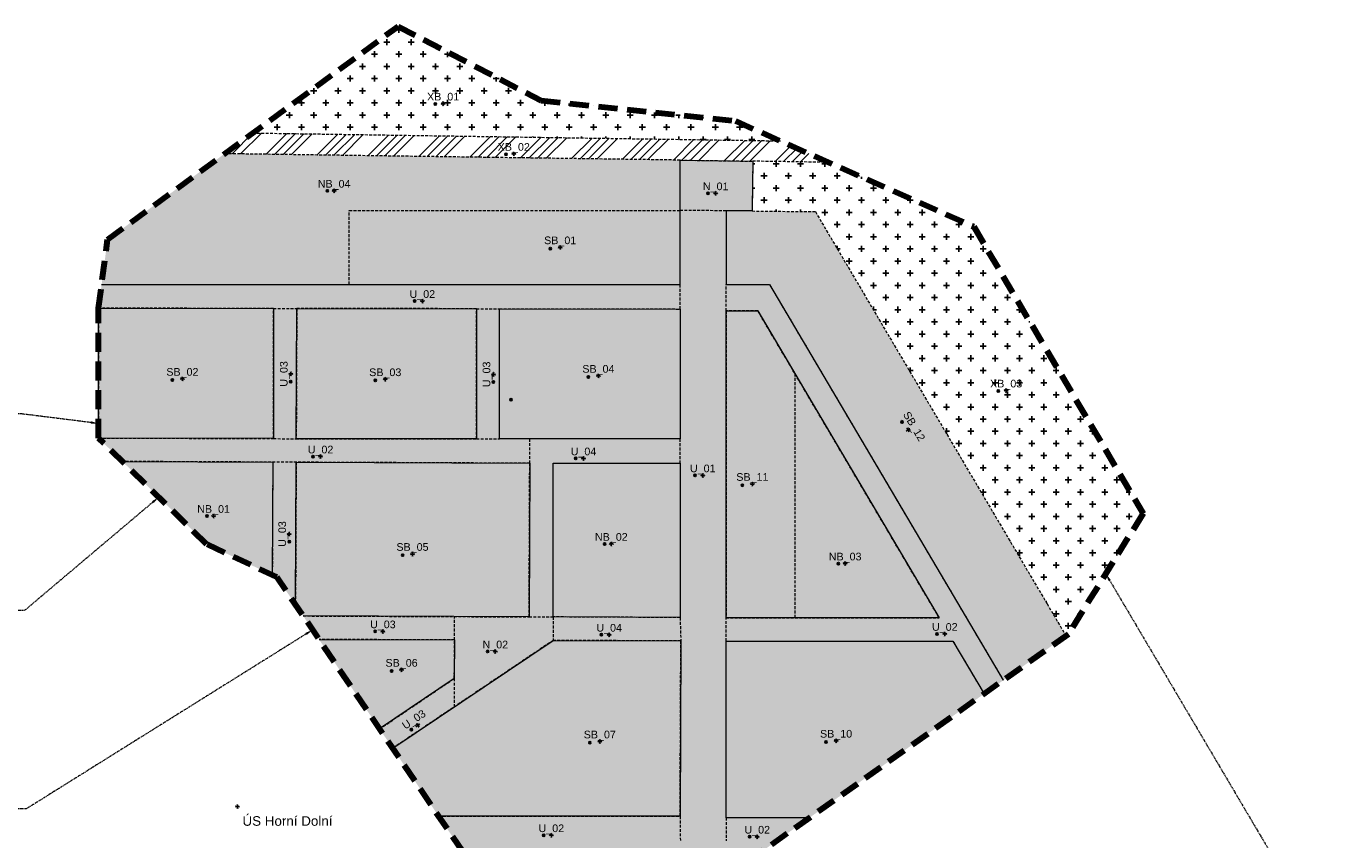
# Model space of a CAD drawing. Header units: metres. Extents: x -5 to 5163, y 1049 to 2798.
# Tile 5 of 22: x 1688 to 2376, y 1382 to 1807. Entities that reach past the tile are written whole.
import ezdxf
from ezdxf import colors
from ezdxf.entities.mleader import LeaderData, LeaderLine
from ezdxf.enums import TextEntityAlignment as Align
from ezdxf.math import Vec2, Vec3

# ---------------------------------------------------------------- set-up
doc = ezdxf.new("R2010")
doc.units = ezdxf.units.M
doc.linetypes.add('DASHED', pattern=[0.75, 0.5, -0.25])
doc.layers.add('000000_BL_Pomocna_netisk_DB', color=7, linetype='Continuous', plot=False)
for name, color, linetype, lineweight in [('101110_PL_Resene_uzemi', 6, 'DASHED', 200), ('200000_PL_Cast_uzemi', 80, 'DASHED', 5), ('202110_BL_Cast_uzemi_UP', 7, 'DASHED', 9), ('203110_BL_Cast_uzemi_SB', 7, 'DASHED', 9), ('204110_BL_Cast_uzemi_NB', 7, 'DASHED', 9), ('205110_BL_Cast_uzemi_XB', 7, 'DASHED', 9)]:
    doc.layers.add(name, color=color, linetype=linetype, lineweight=lineweight)
doc.layers.add('101111_BL_Resene_uzemi', color=9, linetype='Continuous')
doc.layers.add('201110_PL_Ulicni_cara', color=7, linetype='Continuous', lineweight=9, true_color=0xe90101)
doc.styles.get("Standard").update_dxf_attribs({"font": 'arial.ttf'})
doc.styles.add('style2', font='arial.ttf', dxfattribs={"height": 2})

# ---------------------------------------------------------------- blocks, each defined once
blk = doc.blocks.new('*U187')
at = {"layer": '000000_BL_Pomocna_netisk_DB'}
for p, q in [((143.3, 211.82), (142.1, 213.02)), ((142.1, 211.82), (143.3, 213.02)), ((-1, 0), (-0.72, 0.28)), ((1, 0), (-1, 0)), ((-1, 0), (-0.72, -0.28)), ((0, 1), (-0.29, 0.71)), ((0, 1), (0, -1)), ((0, 1), (0.28, 0.72)), ((1, 0), (0.72, 0.28)), ((1, 0), (0.72, -0.28)), ((0, -1), (-0.28, -0.72)), ((0, -1), (0.28, -0.72))]:
    blk.add_line(p, q, dxfattribs=at)
blk.add_circle((142.7, 212.42), 0.6, dxfattribs=at)
blk.add_attdef('DOK_NAZEV', (2.66, -10), '', height=5)
at = {"style": 'style2', "flags": 1}
blk.add_attdef('NAZEV_BLOK', (-77.58, -77.97), '', height=5, dxfattribs=at)
blk = doc.blocks.new('*U66')
at = {"layer": '000000_BL_Pomocna_netisk_DB'}
for p, q in [((-1, 0), (-0.72, 0.28)), ((1, 0), (-1, 0)), ((-1, 0), (-0.72, -0.28)), ((0, 1), (-0.29, 0.71)), ((0, 1), (0, -1)), ((0, 1), (0.28, 0.72)), ((1, 0), (0.72, 0.28)), ((1, 0), (0.72, -0.28)), ((-4.6, -1.2), (-5.8, 0)), ((-5.8, -1.2), (-4.6, 0)), ((0, -1), (-0.28, -0.72)), ((0, -1), (0.28, -0.72))]:
    blk.add_line(p, q, dxfattribs=at)
blk.add_circle((-5.2, -0.6), 0.6, dxfattribs=at)
at = {"style": 'style2'}
blk.add_attdef('OZNACENI', text='', height=4, dxfattribs=at).set_placement((0, 1.68), align=Align.CENTER)
at = {"style": 'style2', "flags": 1}
blk.add_attdef('NAZEV_BLOK', (-23.56, -29.29), '', height=5, dxfattribs=at)
blk = doc.blocks.new('*U67')
at = {"layer": '000000_BL_Pomocna_netisk_DB'}
for p, q in [((-4, 4.38), (-2.35, 3.96)), ((-3.38, 3.34), (-2.97, 4.99)), ((0.86, 0.51), (-0.86, -0.51)), ((-0.51, 0.86), (-0.61, 0.48)), ((0.51, -0.86), (-0.51, 0.86)), ((-0.51, 0.86), (-0.12, 0.76)), ((0.86, 0.51), (0.47, 0.61)), ((0.86, 0.51), (0.76, 0.13)), ((-0.86, -0.51), (-0.76, -0.13)), ((-0.86, -0.51), (-0.47, -0.61)), ((0.51, -0.86), (0.13, -0.76)), ((0.51, -0.86), (0.61, -0.47))]:
    blk.add_line(p, q, dxfattribs=at)
blk.add_circle((-3.17, 4.17), 0.6, dxfattribs=at)
at = {"style": 'style2'}
blk.add_attdef('OZNACENI', text='', height=4, rotation=300.72474, dxfattribs=at).set_placement((1.45, 0.86), align=Align.CENTER)
at = {"style": 'style2', "flags": 1}
blk.add_attdef('NAZEV_BLOK', (-30.63, -29.29), '', height=5, dxfattribs=at)
blk = doc.blocks.new('*U65')
at = {"layer": '000000_BL_Pomocna_netisk_DB'}
for p, q in [((-2.91, -0.59), (-4.11, 0.61)), ((-4.11, -0.59), (-2.91, 0.61)), ((-1, 0), (-0.72, 0.28)), ((1, 0), (-1, 0)), ((-1, 0), (-0.72, -0.28)), ((0, 1), (-0.29, 0.71)), ((0, 1), (0, -1)), ((0, 1), (0.28, 0.72)), ((1, 0), (0.72, 0.28)), ((1, 0), (0.72, -0.28)), ((0, -1), (-0.28, -0.72)), ((0, -1), (0.28, -0.72))]:
    blk.add_line(p, q, dxfattribs=at)
blk.add_circle((-3.51, 0.01), 0.6, dxfattribs=at)
at = {"style": 'style2'}
blk.add_attdef('OZNACENI', text='', height=4, dxfattribs=at).set_placement((0, 1.68), align=Align.CENTER)
at = {"style": 'style2', "flags": 1}
blk.add_attdef('NAZEV_BLOK', (-24.94, -16.19), '', height=5, dxfattribs=at)
blk = doc.blocks.new('*U64')
at = {"layer": '000000_BL_Pomocna_netisk_DB'}
for p, q in [((-3.51, -0.78), (-4.71, 0.42)), ((-4.71, -0.78), (-3.51, 0.42)), ((-1, 0), (-0.72, 0.28)), ((1, 0), (-1, 0)), ((-1, 0), (-0.72, -0.28)), ((0, 1), (-0.29, 0.71)), ((0, 1), (0, -1)), ((0, 1), (0.28, 0.72)), ((1, 0), (0.72, 0.28)), ((1, 0), (0.72, -0.28)), ((0, -1), (-0.28, -0.72)), ((0, -1), (0.28, -0.72))]:
    blk.add_line(p, q, dxfattribs=at)
blk.add_circle((-4.11, -0.18), 0.6, dxfattribs=at)
at = {"style": 'style2'}
blk.add_attdef('OZNACENI', text='', height=4, dxfattribs=at).set_placement((0, 1.68), align=Align.CENTER)
at = {"style": 'style2', "flags": 1}
for tag, p in [('PODTYP', (-27.03, -17.38)), ('NAZEV_BLOK', (-27.35, -25.13))]:
    blk.add_attdef(tag, p, '', height=5, dxfattribs=at)
blk = doc.blocks.new('*U70')
at = {"layer": '000000_BL_Pomocna_netisk_DB'}
for p, q in [((-3.41, -0.57), (-4.61, 0.63)), ((-4.61, -0.57), (-3.41, 0.63)), ((-1, 0), (-0.72, 0.28)), ((1, 0), (-1, 0)), ((-1, 0), (-0.72, -0.28)), ((0, 1), (-0.29, 0.71)), ((0, 1), (0, -1)), ((0, 1), (0.28, 0.72)), ((1, 0), (0.72, 0.28)), ((1, 0), (0.72, -0.28)), ((0, -1), (-0.28, -0.72)), ((0, -1), (0.28, -0.72))]:
    blk.add_line(p, q, dxfattribs=at)
blk.add_circle((-4.01, 0.03), 0.6, dxfattribs=at)
at = {"style": 'style2'}
blk.add_attdef('OZNACENI', text='', height=4, dxfattribs=at).set_placement((0, 1.68), align=Align.CENTER)
at = {"style": 'style2', "flags": 1}
for tag, p in [('DRUH_UP', (-17.24, -21.19)), ('DRUH_INFO', (-18.09, -32.86)), ('NAZEV_BLOK', (-18.19, -42.23))]:
    blk.add_attdef(tag, p, '', height=5, dxfattribs=at)
blk = doc.blocks.new('*U71')
at = {"layer": '000000_BL_Pomocna_netisk_DB'}
for p, q in [((-1, 0), (-0.72, 0.28)), ((-1, 0), (1, 0)), ((-1, 0), (-0.71, -0.29)), ((0, 1), (-0.28, 0.72)), ((0, 1), (0, -1)), ((0, 1), (0.28, 0.72)), ((1, 0), (0.72, 0.28)), ((0.57, -3.41), (-0.63, -4.61)), ((0.57, -4.61), (-0.63, -3.41)), ((0, -1), (-0.28, -0.72)), ((0, -1), (0.28, -0.72)), ((1, 0), (0.72, -0.28))]:
    blk.add_line(p, q, dxfattribs=at)
blk.add_circle((-0.03, -4.01), 0.6, dxfattribs=at)
at = {"style": 'style2'}
blk.add_attdef('OZNACENI', text='', height=4, rotation=89.9196, dxfattribs=at).set_placement((-1.68, 0), align=Align.CENTER)
at = {"style": 'style2', "flags": 1}
for tag, p in [('DRUH_UP', (-18.48, -33.69)), ('DRUH_INFO', (-19.32, -45.36)), ('NAZEV_BLOK', (-19.42, -54.73))]:
    blk.add_attdef(tag, p, '', height=5, dxfattribs=at)
blk = doc.blocks.new('*U72')
at = {"layer": '000000_BL_Pomocna_netisk_DB'}
for p, q in [((-4.61, -0.55), (-3.4, 0.64)), ((-3.41, -0.56), (-4.6, 0.65)), ((-1, 0), (-0.72, 0.29)), ((1, 0), (-1, 0)), ((-1, 0), (-0.72, -0.28)), ((0, 1), (-0.29, 0.72)), ((0, 1), (0, -1)), ((0, 1), (0.29, 0.72)), ((1, 0), (0.72, 0.28)), ((0, -1), (-0.28, -0.72)), ((0, -1), (0.28, -0.72)), ((1, 0), (0.72, -0.28))]:
    blk.add_line(p, q, dxfattribs=at)
blk.add_circle((-4.01, 0.05), 0.6, dxfattribs=at)
at = {"style": 'style2'}
blk.add_attdef('OZNACENI', text='', height=4, rotation=359.75904, dxfattribs=at).set_placement((0.01, 1.68), align=Align.CENTER)
at = {"style": 'style2', "flags": 1}
for tag, p in [('DRUH_UP', (-18.48, -33.69)), ('DRUH_INFO', (-19.32, -45.36)), ('NAZEV_BLOK', (-19.42, -54.73))]:
    blk.add_attdef(tag, p, '', height=5, dxfattribs=at)
blk = doc.blocks.new('*U73')
at = {"layer": '000000_BL_Pomocna_netisk_DB'}
for p, q in [((0.83, 0.56), (-0.83, -0.56)), ((-0.56, 0.83), (-0.64, 0.43)), ((-0.56, 0.83), (0.56, -0.83)), ((-0.56, 0.83), (-0.17, 0.76)), ((0.83, 0.56), (0.44, 0.64)), ((0.83, 0.56), (0.76, 0.17)), ((-2.51, -2.37), (-4.18, -2.04)), ((-3.51, -3.04), (-3.18, -1.37)), ((-0.83, -0.56), (-0.76, -0.16)), ((-0.83, -0.56), (-0.44, -0.64)), ((0.56, -0.83), (0.17, -0.76)), ((0.56, -0.83), (0.64, -0.44))]:
    blk.add_line(p, q, dxfattribs=at)
blk.add_circle((-3.34, -2.21), 0.6, dxfattribs=at)
at = {"style": 'style2'}
blk.add_attdef('OZNACENI', text='', height=4, rotation=33.8088, dxfattribs=at).set_placement((-0.94, 1.4), align=Align.CENTER)
at = {"style": 'style2', "flags": 1}
for tag, p in [('DRUH_UP', (-18.48, -33.69)), ('DRUH_INFO', (-19.32, -45.36)), ('NAZEV_BLOK', (-19.42, -54.73))]:
    blk.add_attdef(tag, p, '', height=5, dxfattribs=at)

msp = doc.modelspace()

# ---------------------------------------------------------------- hatches: boundary and pattern name
at = {"true_color": 0x136734}
h = msp.add_hatch(dxfattribs=at)
h.set_pattern_fill('CROSS', color=116)
h.set_pattern_definition([(0, (728313.993, 1042855.47), (6.35, 6.35), [3.175, -9.525]), (90, (728315.5805, 1042853.8823), (-6.35, 6.35), [3.175, -9.525])])
h.paths.add_polyline_path([(1881.54, 1806.6), (1805.73, 1750.94), (2080.99, 1746.81), (2057.51, 1757.24), (1956.2, 1767.92)])
h.paths.add_polyline_path([(2181.82, 1702.03), (2106.2, 1735.62), (2066.6, 1736.21), (2066.21, 1710.35), (2099.22, 1709.86), (2220.08, 1505.18), (2229.97, 1488.43), (2231.21, 1489.32), (2270.21, 1552.33)])
at = {"true_color": 0x000000}
h = msp.add_hatch(dxfattribs=at)
h.set_pattern_fill('ANSI34', color=18)
h.set_pattern_definition([(45, (728313.993, 1042855.47), (-13.47038418, 13.47038418), []), (45, (728318.483, 1042855.47), (-13.47038418, 13.47038418), []), (45, (728322.973, 1042855.47), (-13.47038418, 13.47038418), []), (45, (728327.463, 1042855.47), (-13.47038418, 13.47038418), [])])
h.paths.add_polyline_path([(2080.99, 1746.81), (1805.73, 1750.94), (1791, 1740.12), (2028.63, 1736.78), (2066.6, 1736.21), (2106.2, 1735.62)])
at = {"true_color": 0xb1b2b4}
h = msp.add_hatch(color=253, dxfattribs=at)
h.dxf.hatch_style = 1
h.paths.add_polyline_path([(2075.29, 1671.86), (2052.63, 1671.86), (2052.63, 1658.03), (2069.2, 1658.03), (2163.78, 1497.85), (2052.63, 1497.85), (2052.63, 1485.65), (2170.99, 1485.65), (2187.25, 1458.11), (2197.24, 1465.2)])
h.paths.add_polyline_path([(2052.63, 1658.03), (2052.63, 1671.86), (2052.63, 1710.35), (2028.63, 1710.45), (2028.63, 1671.86), (2028.63, 1659.04), (2028.63, 1591.23), (2028.63, 1578.47), (2028.63, 1497.95), (2029.02, 1485.75), (2028.63, 1394.26), (2028.79, 1381.53), (2028.63, 1345.53), (2052.63, 1362.56), (2052.63, 1381.32), (2052.63, 1393.45), (2052.63, 1485.65), (2052.63, 1497.85)])
h.paths.add_polyline_path([(2066.6, 1736.21), (2028.63, 1736.78), (2028.63, 1710.45), (2052.63, 1710.35), (2066.21, 1710.35)])
h.paths.add_polyline_path([(2028.63, 1671.86), (1726.85, 1671.86), (1725.23, 1659.46), (1816.47, 1659.33), (1828.67, 1659.28), (1828.67, 1659.32), (1922.37, 1659.19), (1934.37, 1659.17), (2028.63, 1659.04)])
h.paths.add_polyline_path([(1934.37, 1659.17), (1922.37, 1659.19), (1922.37, 1591.23), (1934.37, 1591.23)])
h.paths.add_polyline_path([(1828.67, 1659.28), (1816.47, 1659.33), (1816.19, 1591.28), (1828.39, 1591.23)])
h.paths.add_polyline_path([(1950.19, 1591.23), (1934.37, 1591.23), (1922.37, 1591.23), (1828.39, 1591.23), (1828.39, 1591.23), (1816.19, 1591.28), (1725.23, 1591.67), (1737.71, 1579.41), (1816.13, 1579.08), (1950.19, 1578.52)])
h.paths.add_polyline_path([(2028.63, 1591.23), (1950.19, 1591.23), (1950.19, 1578.52), (1949.86, 1498.28), (1962.4, 1498.28), (1962.4, 1578.47), (2028.63, 1578.47)])
h.paths.add_polyline_path([(2028.63, 1497.95), (1962.4, 1498.28), (1962.4, 1486.03), (2029.02, 1485.75)])
h.paths.add_polyline_path([(1962.4, 1486.03), (1962.4, 1498.28), (1949.86, 1498.28), (1910.99, 1498.45), (1910.94, 1486.24), (1910.85, 1466.16), (1910.85, 1451.33)])
h.paths.add_polyline_path([(1910.85, 1451.33), (1910.85, 1466.16), (1871.87, 1439.8), (1878.71, 1429.69)])
h.paths.add_polyline_path([(2028.63, 1394.26), (1902.67, 1394.26), (1911.28, 1381.53), (2028.79, 1381.53)])
h.paths.add_polyline_path([(2096.14, 1393.45), (2052.63, 1393.45), (2052.63, 1381.32), (2079.05, 1381.32)])
h.paths.add_polyline_path([(1910.99, 1498.45), (1831.99, 1498.78), (1840.26, 1486.54), (1910.94, 1486.24)])
h.paths.add_polyline_path([(1828.34, 1579.03), (1816.13, 1579.08), (1815.89, 1520.16), (1818.29, 1519.02), (1828.02, 1504.64)])
at = {"true_color": 0x65a117}
h = msp.add_hatch(color=64, dxfattribs=at)
h.dxf.hatch_style = 1
h.paths.add_polyline_path([(2088.63, 1625.13), (2088.63, 1497.85), (2163.78, 1497.85)])
h.paths.add_polyline_path([(2028.63, 1736.78), (1791, 1740.12), (1729.92, 1695.27), (1726.85, 1671.86), (1856.04, 1671.86), (1856.04, 1710.45), (2028.63, 1710.45)])
h.paths.add_polyline_path([(2028.63, 1578.47), (1962.4, 1578.47), (1962.4, 1498.28), (2028.63, 1497.95)])
h.paths.add_polyline_path([(1816.13, 1579.08), (1737.71, 1579.41), (1781.64, 1536.26), (1815.89, 1520.16)])
at = {"true_color": 0xb50d34}
h = msp.add_hatch(color=242, dxfattribs=at)
h.dxf.hatch_style = 1
h.paths.add_polyline_path([(2028.63, 1710.45), (1856.04, 1710.45), (1856.04, 1671.86), (2028.63, 1671.86)])
h.paths.add_polyline_path([(2099.22, 1709.86), (2066.21, 1710.35), (2052.63, 1710.35), (2052.63, 1671.86), (2075.29, 1671.86), (2197.24, 1465.2), (2229.97, 1488.43), (2220.08, 1505.18)])
h.paths.add_polyline_path([(2088.63, 1625.13), (2069.2, 1658.03), (2052.63, 1658.03), (2052.63, 1497.85), (2088.63, 1497.85)], flags=17)
h.paths.add_polyline_path([(2187.25, 1458.11), (2170.99, 1485.65), (2052.63, 1485.65), (2052.63, 1393.45), (2096.14, 1393.45)])
h.paths.add_polyline_path([(2079.05, 1381.32), (2052.63, 1381.32), (2052.63, 1362.56)])
h.paths.add_polyline_path([(2028.79, 1381.53), (1911.28, 1381.53), (1932.25, 1350.53), (2023.24, 1341.7), (2028.63, 1345.53)])
h.paths.add_polyline_path([(2029.02, 1485.75), (1962.4, 1486.03), (1878.71, 1429.69), (1902.67, 1394.26), (2028.63, 1394.26)])
h.paths.add_polyline_path([(1910.94, 1486.24), (1840.26, 1486.54), (1871.87, 1439.8), (1910.85, 1466.16)])
h.paths.add_polyline_path([(1950.19, 1578.52), (1828.34, 1579.03), (1828.02, 1504.64), (1831.99, 1498.78), (1949.86, 1498.28)])
h.paths.add_polyline_path([(2028.63, 1659.04), (1934.37, 1659.17), (1934.37, 1591.23), (2028.63, 1591.23)])
h.paths.add_polyline_path([(1922.37, 1659.19), (1828.67, 1659.32), (1828.39, 1591.23), (1922.37, 1591.23)])
h.paths.add_polyline_path([(1816.47, 1659.33), (1725.32, 1659.46), (1725.23, 1591.67), (1816.19, 1591.28)])

# ---------------------------------------------------------------- linework, layer by layer
at = {"layer": '101110_PL_Resene_uzemi', "ltscale": 20}
msp.add_lwpolyline([(1725.23, 1659.46), (1729.92, 1695.27), (1881.54, 1806.6), (1956.2, 1767.92), (2057.51, 1757.24), (2181.82, 1702.03), (2270.21, 1552.33), (2231.21, 1489.32), (2023.24, 1341.7), (1932.25, 1350.53), (1818.29, 1519.02), (1781.64, 1536.26), (1725.23, 1591.67), (1725.23, 1659.46)], close=True, dxfattribs=at)
msp.add_lwpolyline([(1725.23, 1659.46), (1729.92, 1695.27), (1881.54, 1806.6), (1956.2, 1767.92), (2057.51, 1757.24), (2181.82, 1702.03), (2270.21, 1552.33), (2231.21, 1489.32), (2023.24, 1341.7), (1932.25, 1350.53), (1818.29, 1519.02), (1781.64, 1536.26), (1725.23, 1591.67), (1725.23, 1659.46)], close=True, dxfattribs=at)
at = {"layer": '200000_PL_Cast_uzemi', "ltscale": 3}
for points in [[(1805.73, 1750.94), (2080.99, 1746.81)], [(1726.85, 1671.86), (1856.04, 1671.86), (1856.04, 1710.45), (2028.63, 1710.45), (2028.63, 1736.78), (1791, 1740.12)], [(2028.63, 1736.78), (2066.6, 1736.21)], [(2106.2, 1735.62), (2066.6, 1736.21), (2066.21, 1710.22), (2075.29, 1710.12), (2099.22, 1709.86), (2220.08, 1505.18), (2229.97, 1488.43)], [(1856.04, 1671.86), (2028.63, 1671.86), (2028.63, 1710.45)], [(2052.63, 1710.35), (2028.63, 1710.45)], [(2066.21, 1710.22), (2052.63, 1710.35), (2052.63, 1671.86), (2075.29, 1671.86), (2197.24, 1465.2)], [(2028.63, 1659.04), (2028.63, 1671.86)], [(2052.63, 1658.03), (2052.63, 1671.86)], [(1725.23, 1659.46), (1725.23, 1591.67), (1816.47, 1591.38), (1816.47, 1659.33), (1725.23, 1659.46)], [(1816.47, 1659.33), (1828.67, 1659.32)], [(1828.67, 1659.32), (1828.39, 1591.23), (1922.37, 1591.23), (1922.37, 1659.19), (1828.67, 1659.32)], [(1922.37, 1659.19), (1934.37, 1659.17)], [(1934.37, 1659.17), (2028.63, 1659.04), (2028.63, 1591.23), (1934.37, 1591.23), (1934.37, 1659.17)], [(2163.78, 1497.85), (2069.2, 1658.03), (2052.63, 1658.03), (2052.63, 1497.85), (2163.78, 1497.85)], [(2088.63, 1497.85), (2088.63, 1625.13)], [(1816.47, 1591.38), (1828.39, 1591.23)], [(1922.37, 1591.23), (1934.37, 1591.23)], [(1950.19, 1578.52), (1950.19, 1591.23)], [(2028.63, 1578.47), (2028.63, 1591.23)], [(1831.99, 1498.78), (1949.86, 1498.28), (1950.19, 1578.52), (1737.69, 1579.43)], [(1816.13, 1579.09), (1815.89, 1520.16)], [(1828.34, 1579.03), (1828.02, 1504.64)], [(1910.94, 1486.24), (1910.99, 1498.45)], [(1949.86, 1498.28), (1962.4, 1498.28)], [(1962.4, 1498.28), (1962.4, 1486.03)], [(2028.63, 1497.95), (2029.02, 1485.75)], [(2052.63, 1485.65), (2052.63, 1497.85)], [(1871.87, 1439.8), (1910.85, 1466.16), (1910.94, 1486.24), (1840.26, 1486.54)], [(1902.67, 1394.26), (2028.63, 1394.26), (2029.02, 1485.75), (1962.4, 1486.03), (1878.71, 1429.69)], [(2052.63, 1485.65), (2170.99, 1485.65), (2187.25, 1458.11)], [(2096.14, 1393.45), (2052.63, 1393.45), (2052.63, 1485.65)], [(1910.85, 1466.16), (1910.85, 1451.33)], [(2028.63, 1394.26), (2028.79, 1381.53)], [(2052.63, 1393.45), (2052.63, 1381.32)]]:
    msp.add_lwpolyline(points, dxfattribs=at)
msp.add_lwpolyline([(1962.4, 1578.47), (2028.63, 1578.47), (2028.63, 1497.95), (1962.4, 1498.28)], close=True, dxfattribs=at)
at = {"layer": '201110_PL_Ulicni_cara'}
for points in [[(1726.85, 1671.86), (2028.63, 1671.86), (2028.63, 1736.78), (2066.6, 1736.21), (2066.21, 1710.22), (2052.63, 1710.35), (2052.63, 1671.86), (2075.29, 1671.86), (2197.24, 1465.2)], [(1725.23, 1659.46), (1816.47, 1659.33), (1816.47, 1591.38), (1725.23, 1591.67), (1725.23, 1659.46)], [(1828.67, 1659.32), (1922.37, 1659.19), (1922.37, 1591.23), (1828.39, 1591.23), (1828.67, 1659.32)], [(1934.37, 1659.17), (2028.63, 1659.04), (2028.63, 1591.23), (1934.37, 1591.23), (1934.37, 1659.17)], [(2163.78, 1497.85), (2052.63, 1497.85), (2052.63, 1658.03), (2069.2, 1658.03), (2163.78, 1497.85)], [(1737.69, 1579.43), (1816.13, 1579.09), (1815.89, 1520.16)], [(1828.02, 1504.64), (1828.34, 1579.04), (1950.19, 1578.52), (1949.86, 1498.28), (1831.99, 1498.78)], [(1962.4, 1578.47), (2028.63, 1578.47), (2028.63, 1497.95), (1962.4, 1498.28), (1962.4, 1578.47)], [(1840.26, 1486.54), (1910.94, 1486.24), (1910.85, 1466.16), (1871.87, 1439.8)], [(1878.71, 1429.69), (1962.4, 1486.03), (2029.02, 1485.75), (2028.63, 1394.26), (1902.67, 1394.26)], [(2096.14, 1393.45), (2052.63, 1393.45), (2052.63, 1485.65), (2170.99, 1485.65), (2187.25, 1458.11)]]:
    msp.add_lwpolyline(points, dxfattribs=at)

# ---------------------------------------------------------------- block references
at = {"layer": '101111_BL_Resene_uzemi'}
msp.add_blockref('*U187', (1797.67, 1399.25), dxfattribs=at).add_auto_attribs({'DOK_NAZEV': 'ÚS Horní Dolní'})
at = {"layer": '202110_BL_Cast_uzemi_UP'}
for name, p, values in [('*U72', (2047.19, 1719.41), {'OZNACENI': 'N_01'}), ('*U70', (1894.17, 1663.17), {'OZNACENI': 'U_02'}), ('*U71', (1825.56, 1625.14), {'OZNACENI': 'U_03'}), ('*U71', (1931.31, 1624.92), {'OZNACENI': 'U_03'}), ('*U70', (1841.06, 1581.98), {'OZNACENI': 'U_02'}), ('*U70', (1978.24, 1580.98), {'OZNACENI': 'U_04'}), ('*U70', (2040.46, 1572.13), {'OZNACENI': 'U_01'}), ('*U71', (1824.73, 1541.57), {'OZNACENI': 'U_03'}), ('*U72', (1873.56, 1490.71), {'OZNACENI': 'U_03'}), ('*U70', (1991.64, 1488.94), {'OZNACENI': 'U_04'}), ('*U70', (2166.75, 1489.37), {'OZNACENI': 'U_02'}), ('*U72', (1932.23, 1480.19), {'OZNACENI': 'N_02'}), ('*U73', (1891.78, 1441.7), {'OZNACENI': 'U_03'}), ('*U70', (1961.48, 1384.26), {'OZNACENI': 'U_02'}), ('*U70', (2068.89, 1383.49), {'OZNACENI': 'U_02'})]:
    msp.add_blockref(name, p, dxfattribs=at).add_auto_attribs(values)
at = {"layer": '203110_BL_Cast_uzemi_SB'}
for name, p, values in [('*U66', (1966.1, 1691.21), {'OZNACENI': 'SB_01'}), ('*U66', (1768.98, 1622.53), {'OZNACENI': 'SB_02'}), ('*U66', (1874.83, 1622.33), {'OZNACENI': 'SB_03'}), ('*U66', (1986.02, 1624.1), {'OZNACENI': 'SB_04'}), ('*U67', (2147.63, 1595.95), {'OZNACENI': 'SB_12'}), ('*U66', (2066.35, 1567.66), {'OZNACENI': 'SB_11'}), ('*U66', (1889.03, 1531.12), {'OZNACENI': 'SB_05'}), ('*U66', (1883.34, 1470.62), {'OZNACENI': 'SB_06'}), ('*U66', (1986.76, 1433.2), {'OZNACENI': 'SB_07'}), ('*U66', (2110.04, 1433.6), {'OZNACENI': 'SB_10'})]:
    msp.add_blockref(name, p, dxfattribs=at).add_auto_attribs(values)
at = {"layer": '204110_BL_Cast_uzemi_NB'}
for p, values in [((1848.14, 1720.73), {'OZNACENI': 'NB_04'}), ((1785.26, 1550.95), {'OZNACENI': 'NB_01'}), ((1992.77, 1536.37), {'OZNACENI': 'NB_02'}), ((2114.76, 1526.12), {'OZNACENI': 'NB_03'})]:
    msp.add_blockref('*U65', p, dxfattribs=at).add_auto_attribs(values)
at = {"layer": '205110_BL_Cast_uzemi_XB'}
for p, values in [((1905.02, 1766.24), {'OZNACENI': 'XB_01'}), ((1941.88, 1739.99), {'OZNACENI': 'XB_02'}), ((2198.77, 1616.42), {'OZNACENI': 'XB_03'})]:
    msp.add_blockref('*U64', p, dxfattribs=at).add_auto_attribs(values)

# ---------------------------------------------------------------- leaders
at = {"color": 242, "ltscale": 10, "true_color": 0xb50d34}
ml = msp.add_multileader_mtext('Standard', dxfattribs=at)
ml.set_content(' ', color=(181, 13, 52))
ml.set_leader_properties(linetype='DASHED', lineweight=5)
ml.build(insert=Vec2(0, 0))
ctx = ml.context
ctx.base_point, ctx.char_height, ctx.plane_origin = Vec3(919.26, 1604.24), 13, Vec3(2341.09, 2182.9)
ctx.text_align_type = 2
notes = []
notes.append((ctx, [(0, (1, 1, 0), (1685.36, 1604.24), (-1, 0), 757.06, [(0, [(1725.23, 1599.26)], 0, [])])]))
ctx.mtext.insert, ctx.mtext.alignment, ctx.mtext.flow_direction = Vec3(926.3, 1610.74), 3, 5
at = {"color": 64, "ltscale": 10, "true_color": 0x65a117}
ml = msp.add_multileader_mtext('Standard', dxfattribs=at)
ml.set_content(' ', color=(101, 161, 23))
ml.set_leader_properties(linetype='DASHED', lineweight=5)
ml.build(insert=Vec2(0, 0))
ctx = ml.context
ctx.base_point, ctx.char_height, ctx.plane_origin = Vec3(939.5, 1501.58), 13, Vec3(2342.28, 2080.24)
ctx.text_align_type = 2
notes.append((ctx, [(0, (1, 1, 0), (1686.56, 1501.58), (-1, 0), 738.01, [(0, [(1756.65, 1560.81)], 0, [])])]))
ctx.mtext.insert, ctx.mtext.alignment, ctx.mtext.flow_direction = Vec3(946.54, 1508.08), 3, 5
at = {"color": 116, "ltscale": 10, "true_color": 0x136734}
ml = msp.add_multileader_mtext('Standard', dxfattribs=at)
ml.set_content(' ', color=(19, 103, 52))
ml.set_leader_properties(linetype='DASHED', lineweight=5)
ml.build(insert=Vec2(0, 0))
ctx = ml.context
ctx.base_point, ctx.char_height, ctx.plane_origin = Vec3(933.42, 1308.85), 13, Vec3(3249.93, 1778.74)
ctx.text_align_type = 2
notes.append((ctx, [(0, (1, 1, 0), (2375.87, 1308.85), (-1, 0), 1433.41, [(0, [(2250.71, 1520.82)], 0, [])])]))
ctx.mtext.insert, ctx.mtext.alignment, ctx.mtext.flow_direction = Vec3(940.46, 1315.35), 3, 5
at = {"color": 253, "ltscale": 10, "true_color": 0xb1b2b4}
ml = msp.add_multileader_mtext('Standard', dxfattribs=at)
ml.set_content(' ', color=(177, 178, 180))
ml.set_leader_properties(linetype='DASHED', lineweight=5)
ml.build(insert=Vec2(0, 0))
ctx = ml.context
ctx.base_point, ctx.char_height, ctx.plane_origin = Vec3(973.3, 1398.02), 13, Vec3(2337.52, 1990.41)
ctx.text_align_type = 2
notes.append((ctx, [(0, (1, 1, 0), (1687.44, 1398.02), (-1, 0), 705.09, [(0, [(1836.9, 1491.51)], 0, [])])]))
ctx.mtext.insert, ctx.mtext.width, ctx.mtext.alignment, ctx.mtext.flow_direction = Vec3(980.35, 1404.52), 246.0355, 3, 5
for ctx, leaders in notes:
    for number, flags, end, landing, length, lines in leaders:
        leader = LeaderData()
        leader.index, (leader.has_last_leader_line, leader.has_dogleg_vector, leader.attachment_direction) = number, flags
        leader.last_leader_point, leader.dogleg_vector, leader.dogleg_length = Vec3(end), Vec3(landing), length
        for number, points, colour, breaks in lines:
            line = LeaderLine()
            line.index, line.vertices, line.color, line.breaks = number, Vec3.list(points), colors.encode_raw_color(colour), breaks
            leader.lines.append(line)
        ctx.leaders.append(leader)

doc.saveas('drawing.dxf')
